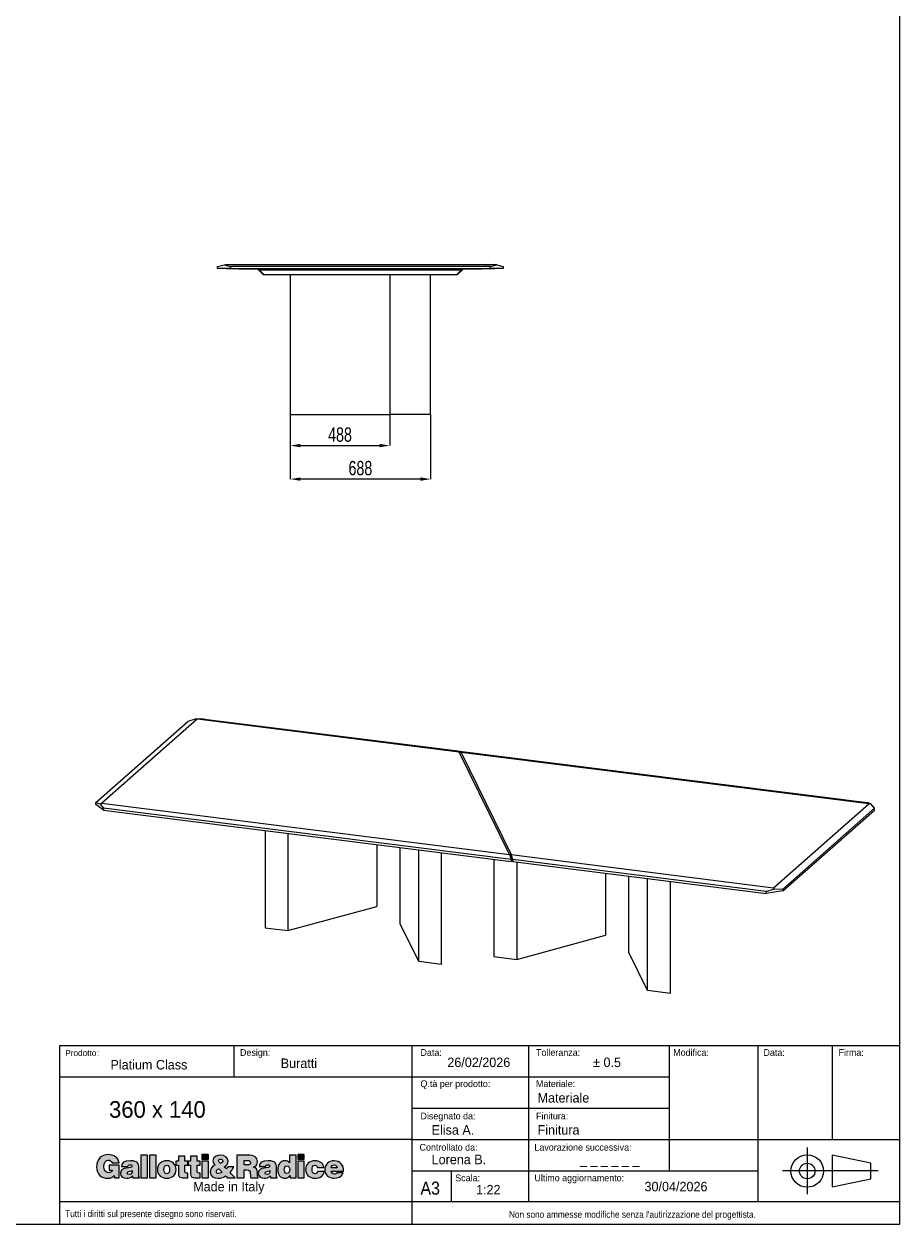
# Model space of a CAD drawing. Header units: millimetres. Extents: x 100 to 18140, y -17694 to 5840.
# Tile 8 of 19: x 13845 to 18140, y -17694 to -11810. Entities that reach past the tile are written whole.
import ezdxf

# ---------------------------------------------------------------- set-up
doc = ezdxf.new("R2010")
doc.units = ezdxf.units.MM
doc.header["$LTSCALE"] = 20
doc.header["$PDSIZE"] = -1
doc.linetypes.add('PHANTOM', pattern=[12.7, 6.35, -1.27, 1.27, -1.27, 1.27, -1.27])
doc.layers.add('ANNOTAZIONI', color=8, linetype='Continuous')
doc.styles.add('SLDTEXTSTYLE1', font='GOTHIC.TTF', dxfattribs={"width": 0.913})
doc.styles.add('SLDTEXTSTYLE2', font='arial.ttf', dxfattribs={"width": 0.948})
doc.styles.add('SLDTEXTSTYLE3', font='arial.ttf', dxfattribs={"width": 0.948})
doc.styles.add('SLDTEXTSTYLE4', font='ARIALN.TTF', dxfattribs={"width": 0.87})
doc.dimstyles.new('SLDDIMSTYLE0', dxfattribs={"dimtxt": 70, "dimasz": 50, "dimexe": 0, "dimexo": 0.0625, "dimgap": 17.5, "dimtad": 1, "dimdec": 1, "dimrnd": 1e-09, "dimzin": 12, "dimdsep": 46, "dimtxsty": 'SLDTEXTSTYLE4', "dimsah": 1, "dimcen": 0.09, "dimadec": 0, "dimazin": 3, "dimtfac": 1, "dimtdec": 1, "dimtofl": 0, "dimtmove": 0, "dimatfit": 3, "dimfxl": 1, "dimfrac": 2, "dimtolj": 1, "dimtzin": 12, "dimarcsym": 0})

# ---------------------------------------------------------------- blocks, each defined once
blk = doc.blocks.new('logo_punti di controllo')
at = {"layer": 'ANNOTAZIONI'}
h = blk.add_hatch(color=256, dxfattribs=at)
edge = h.paths.add_edge_path(flags=0)
edge.add_line((564, 61), (564, 214))
edge.add_line((564, 214), (440, 214))
edge.add_line((440, 214), (440, 154))
edge.add_line((440, 154), (480, 154))
edge.add_spline(control_points=[(480, 154), (476, 135), (452, 122), (434, 122), (388, 122), (376, 158), (376, 197), (376, 246), (393, 278), (429, 278), (452, 278), (468, 266), (475, 243)], knot_values=[31.661, 31.661, 31.661, 31.661, 32.661, 32.661, 32.661, 33.661, 33.661, 33.661, 34.661, 34.661, 34.661, 35.661, 35.661, 35.661, 35.661], weights=[1, 1, 1, 1, 1, 1, 1, 1, 1, 1, 1, 1, 1], degree=3, periodic=0)
edge.add_line((475, 243), (561, 243))
edge.add_spline(control_points=[(561, 243), (550, 311), (496, 345), (430, 345), (341, 345), (286, 285), (286, 197), (286, 100), (349, 55), (419, 55), (463, 55), (488, 71), (502, 88)], knot_values=[47.825, 47.825, 47.825, 47.825, 48.825, 48.825, 48.825, 49.825, 49.825, 49.825, 50.825, 50.825, 50.825, 51.825, 51.825, 51.825, 51.825], weights=[1, 1, 1, 1, 1, 1, 1, 1, 1, 1, 1, 1, 1], degree=3, periodic=0)
edge.add_line((502, 88), (506, 61))
edge.add_line((506, 61), (564, 61))
for points in [[(908, 62), (908, 338), (828, 338), (828, 62)], [(1015, 62), (1015, 338), (935, 338), (935, 62)], [(1577, 345), (1577, 289), (1657, 289), (1657, 345)], [(2752, 345), (2752, 289), (2832, 289), (2832, 345)], [(1657, 62), (1657, 263), (1577, 263), (1577, 62)], [(2832, 62), (2832, 263), (2752, 263), (2752, 62)]]:
    blk.add_hatch(color=256, dxfattribs=at).paths.add_polyline_path(points, flags=0)
h = blk.add_hatch(color=256, dxfattribs=at)
edge = h.paths.add_edge_path(flags=0)
edge.add_line((1405, 62), (1405, 119))
edge.add_spline(control_points=[(1405, 119), (1401, 119), (1396, 119), (1392, 119), (1370, 119), (1367, 126), (1367, 144), (1367, 168), (1367, 193), (1367, 217)], knot_values=[0, 0, 0, 0, 1.792, 1.792, 1.792, 2.792, 2.792, 2.792, 13.111, 13.111, 13.111, 13.111], weights=[1, 1, 1, 1, 1, 1, 1, 1, 1, 1], degree=3, periodic=0)
edge.add_line((1367, 217), (1406, 217))
edge.add_line((1406, 217), (1406, 263))
edge.add_line((1406, 263), (1367, 263))
edge.add_line((1367, 263), (1367, 325))
edge.add_line((1367, 325), (1289, 325))
edge.add_line((1289, 325), (1289, 263))
edge.add_line((1289, 263), (1259, 263))
edge.add_line((1259, 263), (1259, 217))
edge.add_line((1259, 217), (1288, 217))
edge.add_spline(control_points=[(1288, 217), (1288, 189), (1288, 161), (1288, 133), (1288, 64), (1300, 56), (1405, 62)], knot_values=[74.044, 74.044, 74.044, 74.044, 85.937, 85.937, 85.937, 86.937, 86.937, 86.937, 86.937], weights=[1, 1, 1, 1, 1, 1, 1], degree=3, periodic=0)
h = blk.add_hatch(color=256, dxfattribs=at)
edge = h.paths.add_edge_path(flags=0)
edge.add_line((1554, 62), (1554, 119))
edge.add_spline(control_points=[(1554, 119), (1550, 119), (1546, 119), (1542, 119), (1520, 119), (1517, 126), (1517, 144), (1517, 168), (1517, 193), (1517, 217)], knot_values=[0, 0, 0, 0, 1.792, 1.792, 1.792, 2.792, 2.792, 2.792, 13.111, 13.111, 13.111, 13.111], weights=[1, 1, 1, 1, 1, 1, 1, 1, 1, 1], degree=3, periodic=0)
edge.add_line((1517, 217), (1555, 217))
edge.add_line((1555, 217), (1555, 263))
edge.add_line((1555, 263), (1517, 263))
edge.add_line((1517, 263), (1517, 325))
edge.add_line((1517, 325), (1438, 325))
edge.add_line((1438, 325), (1438, 263))
edge.add_line((1438, 263), (1409, 263))
edge.add_line((1409, 263), (1409, 217))
edge.add_line((1409, 217), (1437, 217))
edge.add_spline(control_points=[(1437, 217), (1437, 189), (1437, 161), (1437, 133), (1437, 64), (1450, 56), (1554, 62)], knot_values=[74.041, 74.041, 74.041, 74.041, 85.934, 85.934, 85.934, 86.934, 86.934, 86.934, 86.934], weights=[1, 1, 1, 1, 1, 1, 1], degree=3, periodic=0)
h = blk.add_hatch(color=256, dxfattribs=at)
edge = h.paths.add_edge_path(flags=0)
edge.add_line((1866, 85), (1888, 62))
edge.add_line((1888, 62), (1984, 62))
edge.add_line((1984, 62), (1921, 127))
edge.add_spline(control_points=[(1921, 127), (1940, 147), (1954, 170), (1967, 194)], knot_values=[26.367462, 26.367462, 26.367462, 26.367462, 27.367462, 27.367462, 27.367462, 27.367462], weights=[1, 1, 1, 1], degree=3, periodic=0)
edge.add_line((1967, 194), (1894, 194))
edge.add_spline(control_points=[(1894, 194), (1890, 185), (1884, 177), (1876, 171)], knot_values=[37.686462, 37.686462, 37.686462, 37.686462, 38.686462, 38.686462, 38.686462, 38.686462], weights=[1, 1, 1, 1], degree=3, periodic=0)
edge.add_line((1876, 171), (1853, 195))
edge.add_spline(control_points=[(1853, 195), (1881, 211), (1897, 232), (1897, 265), (1897, 310), (1856, 338), (1805, 338), (1762, 338), (1712, 321), (1712, 269), (1712, 248), (1721, 232), (1735, 217)], knot_values=[43.525807, 43.525807, 43.525807, 43.525807, 44.525807, 44.525807, 44.525807, 45.525807, 45.525807, 45.525807, 46.525807, 46.525807, 46.525807, 47.525807, 47.525807, 47.525807, 47.525807], weights=[1, 1, 1, 1, 1, 1, 1, 1, 1, 1, 1, 1, 1], degree=3, periodic=0)
edge.add_spline(control_points=[(1735, 217), (1700, 200), (1677, 172), (1677, 131), (1677, 78), (1724, 55), (1775, 55), (1811, 55), (1848, 70), (1866, 85)], knot_values=[47.525807, 47.525807, 47.525807, 47.525807, 48.525807, 48.525807, 48.525807, 49.525807, 49.525807, 49.525807, 50.525807, 50.525807, 50.525807, 50.525807], weights=[1, 1, 1, 1, 1, 1, 1, 1, 1, 1], degree=3, periodic=0)
edge = h.paths.add_edge_path(flags=0)
edge.add_line((1784, 172), (1820, 134))
edge.add_spline(control_points=[(1820, 134), (1825, 129), (1823, 130), (1812, 123)], knot_values=[0, 0, 0, 0, 1, 1, 1, 1], weights=[1, 1, 1, 1], degree=3, periodic=0)
edge.add_spline(control_points=[(1812, 123), (1804, 119), (1790, 113), (1781, 113), (1765, 113), (1754, 122), (1754, 139), (1754, 154), (1769, 164), (1784, 172)], knot_values=[1, 1, 1, 1, 2, 2, 2, 3, 3, 3, 4, 4, 4, 4], weights=[1, 1, 1, 1, 1, 1, 1, 1, 1, 1], degree=3, periodic=0)
edge = h.paths.add_edge_path(flags=0)
edge.add_spline(control_points=[(1804, 237), (1791, 246), (1781, 256), (1781, 269), (1781, 285), (1794, 290), (1807, 290)], knot_values=[2, 2, 2, 2, 3, 3, 3, 4, 4, 4, 4], weights=[1, 1, 1, 1, 1, 1, 1], degree=3, periodic=0)
edge.add_spline(control_points=[(1807, 290), (1816, 290), (1827, 286), (1831, 278)], knot_values=[0, 0, 0, 0, 1, 1, 1, 1], weights=[1, 1, 1, 1], degree=3, periodic=0)
edge.add_spline(control_points=[(1831, 278), (1838, 255), (1822, 246), (1804, 237)], knot_values=[1, 1, 1, 1, 2, 2, 2, 2], weights=[1, 1, 1, 1], degree=3, periodic=0)
h = blk.add_hatch(color=256, dxfattribs=at)
edge = h.paths.add_edge_path(flags=0)
edge.add_line((2094, 158), (2122, 158))
edge.add_spline(control_points=[(2122, 158), (2164, 158), (2170, 146), (2170, 110), (2170, 86), (2172, 68), (2175, 62)], knot_values=[0, 0, 0, 0, 1, 1, 1, 2, 2, 2, 2], weights=[1, 1, 1, 1, 1, 1, 1], degree=3, periodic=0)
edge.add_line((2175, 62), (2266, 62))
edge.add_line((2266, 62), (2266, 70))
edge.add_spline(control_points=[(2266, 70), (2256, 70), (2257, 83), (2257, 119), (2257, 174), (2239, 181), (2210, 192)], knot_values=[16.174, 16.174, 16.174, 16.174, 17.174, 17.174, 17.174, 18.174, 18.174, 18.174, 18.174], weights=[1, 1, 1, 1, 1, 1, 1], degree=3, periodic=0)
edge.add_spline(control_points=[(2210, 192), (2242, 201), (2256, 228), (2256, 259), (2256, 313), (2226, 338), (2134, 338), (2091, 338), (2047, 338), (2004, 338)], knot_values=[18.174, 18.174, 18.174, 18.174, 19.174, 19.174, 19.174, 20.174, 20.174, 20.174, 38.639, 38.639, 38.639, 38.639], weights=[1, 1, 1, 1, 1, 1, 1, 1, 1, 1], degree=3, periodic=0)
edge.add_line((2004, 338), (2004, 62))
edge.add_line((2004, 62), (2094, 62))
edge.add_line((2094, 62), (2094, 158))
edge = h.paths.add_edge_path(flags=0)
edge.add_line((2094, 219), (2094, 274))
edge.add_spline(control_points=[(2094, 274), (2108, 274), (2122, 274), (2136, 274), (2157, 274), (2173, 264), (2173, 245), (2173, 226), (2158, 219), (2130, 219), (2118, 219), (2106, 219), (2094, 219)], knot_values=[0, 0, 0, 0, 5.974, 5.974, 5.974, 6.974, 6.974, 6.974, 7.974, 7.974, 7.974, 13.024, 13.024, 13.024, 13.024], weights=[1, 1, 1, 1, 1, 1, 1, 1, 1, 1, 1, 1, 1], degree=3, periodic=0)
h = blk.add_hatch(color=256, dxfattribs=at)
edge = h.paths.add_edge_path(flags=0)
edge.add_line((2659, 62), (2730, 62))
edge.add_line((2730, 62), (2730, 338))
edge.add_line((2730, 338), (2651, 338))
edge.add_line((2651, 338), (2651, 243))
edge.add_spline(control_points=[(2651, 243), (2634, 262), (2616, 269), (2591, 269), (2543, 269), (2506, 225), (2506, 159), (2506, 102), (2537, 56), (2597, 56), (2623, 56), (2640, 64), (2659, 89)], knot_values=[63.921, 63.921, 63.921, 63.921, 64.921, 64.921, 64.921, 65.921, 65.921, 65.921, 66.921, 66.921, 66.921, 67.921, 67.921, 67.921, 67.921], weights=[1, 1, 1, 1, 1, 1, 1, 1, 1, 1, 1, 1, 1], degree=3, periodic=0)
edge.add_line((2659, 89), (2659, 62))
edge = h.paths.add_edge_path(flags=0)
edge.add_spline(control_points=[(2619, 207), (2646, 207), (2653, 183), (2653, 161), (2653, 137), (2645, 114), (2617, 114)], knot_values=[2, 2, 2, 2, 3, 3, 3, 4, 4, 4, 4], weights=[1, 1, 1, 1, 1, 1, 1], degree=3, periodic=0)
edge.add_spline(control_points=[(2617, 114), (2591, 114), (2586, 138), (2586, 159), (2586, 182), (2593, 207), (2619, 207)], knot_values=[0, 0, 0, 0, 1, 1, 1, 2, 2, 2, 2], weights=[1, 1, 1, 1, 1, 1, 1], degree=3, periodic=0)
h = blk.add_hatch(color=256, dxfattribs=at)
edge = h.paths.add_edge_path(flags=0)
edge.add_line((730, 62), (812, 62))
edge.add_line((812, 62), (812, 66))
edge.add_spline(control_points=[(812, 66), (802, 74), (802, 80), (802, 92), (802, 123), (802, 154), (802, 185), (802, 233), (796, 269), (701, 269), (621, 269), (591, 244), (591, 201)], knot_values=[0.543, 0.543, 0.543, 0.543, 1.543, 1.543, 1.543, 14.848, 14.848, 14.848, 15.848, 15.848, 15.848, 16.848, 16.848, 16.848, 16.848], weights=[1, 1, 1, 1, 1, 1, 1, 1, 1, 1, 1, 1, 1], degree=3, periodic=0)
edge.add_line((591, 201), (668, 201))
edge.add_spline(control_points=[(668, 201), (670, 218), (685, 221), (696, 221), (704, 221), (722, 219), (722, 204), (722, 167), (579, 208), (579, 117), (579, 75), (613, 56), (651, 56), (680, 56), (703, 62), (726, 84)], knot_values=[27.71, 27.71, 27.71, 27.71, 28.71, 28.71, 28.71, 29.71, 29.71, 29.71, 30.71, 30.71, 30.71, 31.71, 31.71, 31.71, 32.71, 32.71, 32.71, 32.71], weights=[1, 1, 1, 1, 1, 1, 1, 1, 1, 1, 1, 1, 1, 1, 1, 1], degree=3, periodic=0)
edge.add_line((726, 84), (730, 62))
edge = h.paths.add_edge_path(flags=0)
edge.add_spline(control_points=[(722, 151), (724, 123), (715, 102), (687, 102)], knot_values=[2, 2, 2, 2, 3, 3, 3, 3], weights=[1, 1, 1, 1], degree=3, periodic=0)
edge.add_spline(control_points=[(687, 102), (671, 102), (661, 108), (661, 118), (661, 144), (696, 138), (722, 151)], knot_values=[0, 0, 0, 0, 1, 1, 1, 2, 2, 2, 2], weights=[1, 1, 1, 1, 1, 1, 1], degree=3, periodic=0)
h = blk.add_hatch(color=256, dxfattribs=at)
edge = h.paths.add_edge_path(flags=0)
edge.add_spline(control_points=[(1260, 164), (1260, 227), (1217, 269), (1146, 269), (1078, 269), (1032, 230), (1032, 160)], knot_values=[2, 2, 2, 2, 3, 3, 3, 4, 4, 4, 4], weights=[1, 1, 1, 1, 1, 1, 1], degree=3, periodic=0)
edge.add_spline(control_points=[(1032, 160), (1032, 92), (1082, 56), (1146, 56), (1211, 56), (1260, 91), (1260, 164)], knot_values=[0, 0, 0, 0, 1, 1, 1, 2, 2, 2, 2], weights=[1, 1, 1, 1, 1, 1, 1], degree=3, periodic=0)
edge = h.paths.add_edge_path(flags=0)
edge.add_spline(control_points=[(1146, 110), (1126, 110), (1112, 126), (1112, 164), (1112, 187), (1120, 215), (1147, 215)], knot_values=[2, 2, 2, 2, 3, 3, 3, 4, 4, 4, 4], weights=[1, 1, 1, 1, 1, 1, 1], degree=3, periodic=0)
edge.add_spline(control_points=[(1147, 215), (1168, 216), (1181, 194), (1181, 164), (1181, 126), (1168, 110), (1146, 110)], knot_values=[0, 0, 0, 0, 1, 1, 1, 2, 2, 2, 2], weights=[1, 1, 1, 1, 1, 1, 1], degree=3, periodic=0)
h = blk.add_hatch(color=256, dxfattribs=at)
edge = h.paths.add_edge_path(flags=0)
edge.add_line((2419, 62), (2501, 62))
edge.add_line((2501, 62), (2501, 66))
edge.add_spline(control_points=[(2501, 66), (2491, 74), (2490, 80), (2490, 92), (2490, 123), (2490, 154), (2490, 185), (2490, 233), (2485, 269), (2390, 269), (2310, 269), (2280, 244), (2280, 201)], knot_values=[0.543, 0.543, 0.543, 0.543, 1.543, 1.543, 1.543, 14.848, 14.848, 14.848, 15.848, 15.848, 15.848, 16.848, 16.848, 16.848, 16.848], weights=[1, 1, 1, 1, 1, 1, 1, 1, 1, 1, 1, 1, 1], degree=3, periodic=0)
edge.add_line((2280, 201), (2357, 201))
edge.add_spline(control_points=[(2357, 201), (2358, 218), (2373, 221), (2385, 221), (2393, 221), (2411, 219), (2411, 204), (2411, 167), (2268, 208), (2268, 117), (2268, 75), (2301, 56), (2339, 56), (2369, 56), (2392, 62), (2415, 84)], knot_values=[27.709, 27.709, 27.709, 27.709, 28.709, 28.709, 28.709, 29.709, 29.709, 29.709, 30.709, 30.709, 30.709, 31.709, 31.709, 31.709, 32.709, 32.709, 32.709, 32.709], weights=[1, 1, 1, 1, 1, 1, 1, 1, 1, 1, 1, 1, 1, 1, 1, 1], degree=3, periodic=0)
edge.add_line((2415, 84), (2419, 62))
edge = h.paths.add_edge_path(flags=0)
edge.add_spline(control_points=[(2411, 151), (2412, 123), (2403, 102), (2375, 102)], knot_values=[2, 2, 2, 2, 3, 3, 3, 3], weights=[1, 1, 1, 1], degree=3, periodic=0)
edge.add_spline(control_points=[(2375, 102), (2360, 102), (2350, 108), (2350, 118), (2350, 144), (2385, 138), (2411, 151)], knot_values=[0, 0, 0, 0, 1, 1, 1, 2, 2, 2, 2], weights=[1, 1, 1, 1, 1, 1, 1], degree=3, periodic=0)
h = blk.add_hatch(color=256, dxfattribs=at)
edge = h.paths.add_edge_path(flags=0)
edge.add_line((2991, 186), (3072, 186))
edge.add_spline(control_points=[(3072, 186), (3067, 246), (3016, 269), (2962, 269), (2896, 269), (2848, 229), (2848, 161), (2848, 93), (2898, 56), (2962, 56), (3018, 56), (3067, 79), (3074, 140)], knot_values=[0, 0, 0, 0, 1, 1, 1, 2, 2, 2, 3, 3, 3, 4, 4, 4, 4], weights=[1, 1, 1, 1, 1, 1, 1, 1, 1, 1, 1, 1, 1], degree=3, periodic=0)
edge.add_line((3074, 140), (2993, 140))
edge.add_spline(control_points=[(2993, 140), (2991, 124), (2983, 110), (2962, 110), (2939, 110), (2927, 130), (2927, 160), (2927, 184), (2932, 215), (2962, 215), (2971, 215), (2978, 212), (2983, 207)], knot_values=[15.404, 15.404, 15.404, 15.404, 16.404, 16.404, 16.404, 17.404, 17.404, 17.404, 18.404, 18.404, 18.404, 19.404, 19.404, 19.404, 19.404], weights=[1, 1, 1, 1, 1, 1, 1, 1, 1, 1, 1, 1, 1], degree=3, periodic=0)
edge.add_spline(control_points=[(2983, 207), (2988, 202), (2991, 195), (2991, 186)], knot_values=[19.404, 19.404, 19.404, 19.404, 20.404, 20.404, 20.404, 20.404], weights=[1, 1, 1, 1], degree=3, periodic=0)
h = blk.add_hatch(color=256, dxfattribs=at)
edge = h.paths.add_edge_path(flags=0)
edge.add_line((3162, 144), (3314, 144))
edge.add_spline(control_points=[(3314, 144), (3316, 217), (3271, 269), (3196, 269), (3132, 269), (3083, 226), (3083, 161), (3083, 93), (3132, 56), (3197, 56), (3244, 56), (3294, 73), (3308, 123)], knot_values=[0, 0, 0, 0, 1, 1, 1, 2, 2, 2, 3, 3, 3, 4, 4, 4, 4], weights=[1, 1, 1, 1, 1, 1, 1, 1, 1, 1, 1, 1, 1], degree=3, periodic=0)
edge.add_line((3308, 123), (3232, 123))
edge.add_spline(control_points=[(3232, 123), (3226, 111), (3214, 105), (3202, 105), (3181, 105), (3162, 121), (3162, 144)], knot_values=[14.806, 14.806, 14.806, 14.806, 15.806, 15.806, 15.806, 16.806, 16.806, 16.806, 16.806], weights=[1, 1, 1, 1, 1, 1, 1], degree=3, periodic=0)
edge = h.paths.add_edge_path(flags=0)
edge.add_line((3235, 185), (3162, 185))
edge.add_spline(control_points=[(3162, 185), (3162, 207), (3176, 220), (3199, 220), (3218, 220), (3235, 203), (3235, 185)], knot_values=[0, 0, 0, 0, 1, 1, 1, 2, 2, 2, 2], weights=[1, 1, 1, 1, 1, 1, 1], degree=3, periodic=0)
at = {"color": 7, "linetype": 'Continuous', "lineweight": 18}
for points, knots in [([(561, 243), (550, 311), (496, 345), (430, 345), (341, 345), (286, 285), (286, 197), (286, 100), (349, 55), (419, 55), (463, 55), (488, 71), (502, 88)], [47.825, 47.825, 47.825, 47.825, 48.825, 48.825, 48.825, 49.825, 49.825, 49.825, 50.825, 50.825, 50.825, 51.825, 51.825, 51.825, 51.825]), ([(1853, 195), (1881, 211), (1897, 232), (1897, 265), (1897, 310), (1856, 338), (1805, 338), (1762, 338), (1712, 321), (1712, 269), (1712, 248), (1721, 232), (1735, 217)], [43.525807, 43.525807, 43.525807, 43.525807, 44.525807, 44.525807, 44.525807, 45.525807, 45.525807, 45.525807, 46.525807, 46.525807, 46.525807, 47.525807, 47.525807, 47.525807, 47.525807]), ([(2210, 192), (2242, 201), (2256, 228), (2256, 259), (2256, 313), (2226, 338), (2134, 338), (2091, 338), (2047, 338), (2004, 338)], [18.174, 18.174, 18.174, 18.174, 19.174, 19.174, 19.174, 20.174, 20.174, 20.174, 38.639, 38.639, 38.639, 38.639]), ([(480, 154), (476, 135), (452, 122), (434, 122), (388, 122), (376, 158), (376, 197), (376, 246), (393, 278), (429, 278), (452, 278), (468, 266), (475, 243)], [31.661, 31.661, 31.661, 31.661, 32.661, 32.661, 32.661, 33.661, 33.661, 33.661, 34.661, 34.661, 34.661, 35.661, 35.661, 35.661, 35.661]), ([(668, 201), (670, 218), (685, 221), (696, 221), (704, 221), (722, 219), (722, 204), (722, 167), (579, 208), (579, 117), (579, 75), (613, 56), (651, 56), (680, 56), (703, 62), (726, 84)], [27.71, 27.71, 27.71, 27.71, 28.71, 28.71, 28.71, 29.71, 29.71, 29.71, 30.71, 30.71, 30.71, 31.71, 31.71, 31.71, 32.71, 32.71, 32.71, 32.71]), ([(812, 66), (802, 74), (802, 80), (802, 92), (802, 123), (802, 154), (802, 185), (802, 233), (796, 269), (701, 269), (621, 269), (591, 244), (591, 201)], [0.543, 0.543, 0.543, 0.543, 1.543, 1.543, 1.543, 14.848, 14.848, 14.848, 15.848, 15.848, 15.848, 16.848, 16.848, 16.848, 16.848]), ([(687, 102), (671, 102), (661, 108), (661, 118), (661, 144), (696, 138), (722, 151)], [0, 0, 0, 0, 1, 1, 1, 2, 2, 2, 2]), ([(1260, 164), (1260, 227), (1217, 269), (1146, 269), (1078, 269), (1032, 230), (1032, 160)], [2, 2, 2, 2, 3, 3, 3, 4, 4, 4, 4]), ([(1032, 160), (1032, 92), (1082, 56), (1146, 56), (1211, 56), (1260, 91), (1260, 164)], [0, 0, 0, 0, 1, 1, 1, 2, 2, 2, 2]), ([(1146, 110), (1126, 110), (1112, 126), (1112, 164), (1112, 187), (1120, 215), (1147, 215)], [2, 2, 2, 2, 3, 3, 3, 4, 4, 4, 4]), ([(1147, 215), (1168, 216), (1181, 194), (1181, 164), (1181, 126), (1168, 110), (1146, 110)], [0, 0, 0, 0, 1, 1, 1, 2, 2, 2, 2]), ([(1288, 217), (1288, 189), (1288, 161), (1288, 133), (1288, 64), (1300, 56), (1405, 62)], [74.044, 74.044, 74.044, 74.044, 85.937, 85.937, 85.937, 86.937, 86.937, 86.937, 86.937]), ([(1405, 119), (1401, 119), (1396, 119), (1392, 119), (1370, 119), (1367, 126), (1367, 144), (1367, 168), (1367, 193), (1367, 217)], [0, 0, 0, 0, 1.792, 1.792, 1.792, 2.792, 2.792, 2.792, 13.111, 13.111, 13.111, 13.111]), ([(1437, 217), (1437, 189), (1437, 161), (1437, 133), (1437, 64), (1450, 56), (1554, 62)], [74.041, 74.041, 74.041, 74.041, 85.934, 85.934, 85.934, 86.934, 86.934, 86.934, 86.934]), ([(1554, 119), (1550, 119), (1546, 119), (1542, 119), (1520, 119), (1517, 126), (1517, 144), (1517, 168), (1517, 193), (1517, 217)], [0, 0, 0, 0, 1.792, 1.792, 1.792, 2.792, 2.792, 2.792, 13.111, 13.111, 13.111, 13.111]), ([(1735, 217), (1700, 200), (1677, 172), (1677, 131), (1677, 78), (1724, 55), (1775, 55), (1811, 55), (1848, 70), (1866, 85)], [47.525807, 47.525807, 47.525807, 47.525807, 48.525807, 48.525807, 48.525807, 49.525807, 49.525807, 49.525807, 50.525807, 50.525807, 50.525807, 50.525807]), ([(1812, 123), (1804, 119), (1790, 113), (1781, 113), (1765, 113), (1754, 122), (1754, 139), (1754, 154), (1769, 164), (1784, 172)], [1, 1, 1, 1, 2, 2, 2, 3, 3, 3, 4, 4, 4, 4]), ([(1804, 237), (1791, 246), (1781, 256), (1781, 269), (1781, 285), (1794, 290), (1807, 290)], [2, 2, 2, 2, 3, 3, 3, 4, 4, 4, 4]), ([(2094, 274), (2108, 274), (2122, 274), (2136, 274), (2157, 274), (2173, 264), (2173, 245), (2173, 226), (2158, 219), (2130, 219), (2118, 219), (2106, 219), (2094, 219)], [0, 0, 0, 0, 5.974, 5.974, 5.974, 6.974, 6.974, 6.974, 7.974, 7.974, 7.974, 13.024, 13.024, 13.024, 13.024]), ([(2122, 158), (2164, 158), (2170, 146), (2170, 110), (2170, 86), (2172, 68), (2175, 62)], [0, 0, 0, 0, 1, 1, 1, 2, 2, 2, 2]), ([(2266, 70), (2256, 70), (2257, 83), (2257, 119), (2257, 174), (2239, 181), (2210, 192)], [16.174, 16.174, 16.174, 16.174, 17.174, 17.174, 17.174, 18.174, 18.174, 18.174, 18.174]), ([(2357, 201), (2358, 218), (2373, 221), (2385, 221), (2393, 221), (2411, 219), (2411, 204), (2411, 167), (2268, 208), (2268, 117), (2268, 75), (2301, 56), (2339, 56), (2369, 56), (2392, 62), (2415, 84)], [27.709, 27.709, 27.709, 27.709, 28.709, 28.709, 28.709, 29.709, 29.709, 29.709, 30.709, 30.709, 30.709, 31.709, 31.709, 31.709, 32.709, 32.709, 32.709, 32.709]), ([(2501, 66), (2491, 74), (2490, 80), (2490, 92), (2490, 123), (2490, 154), (2490, 185), (2490, 233), (2485, 269), (2390, 269), (2310, 269), (2280, 244), (2280, 201)], [0.543, 0.543, 0.543, 0.543, 1.543, 1.543, 1.543, 14.848, 14.848, 14.848, 15.848, 15.848, 15.848, 16.848, 16.848, 16.848, 16.848]), ([(2375, 102), (2360, 102), (2350, 108), (2350, 118), (2350, 144), (2385, 138), (2411, 151)], [0, 0, 0, 0, 1, 1, 1, 2, 2, 2, 2]), ([(2651, 243), (2634, 262), (2616, 269), (2591, 269), (2543, 269), (2506, 225), (2506, 159), (2506, 102), (2537, 56), (2597, 56), (2623, 56), (2640, 64), (2659, 89)], [63.921, 63.921, 63.921, 63.921, 64.921, 64.921, 64.921, 65.921, 65.921, 65.921, 66.921, 66.921, 66.921, 67.921, 67.921, 67.921, 67.921]), ([(2617, 114), (2591, 114), (2586, 138), (2586, 159), (2586, 182), (2593, 207), (2619, 207)], [0, 0, 0, 0, 1, 1, 1, 2, 2, 2, 2]), ([(2619, 207), (2646, 207), (2653, 183), (2653, 161), (2653, 137), (2645, 114), (2617, 114)], [2, 2, 2, 2, 3, 3, 3, 4, 4, 4, 4]), ([(3072, 186), (3067, 246), (3016, 269), (2962, 269), (2896, 269), (2848, 229), (2848, 161), (2848, 93), (2898, 56), (2962, 56), (3018, 56), (3067, 79), (3074, 140)], [0, 0, 0, 0, 1, 1, 1, 2, 2, 2, 3, 3, 3, 4, 4, 4, 4]), ([(2993, 140), (2991, 124), (2983, 110), (2962, 110), (2939, 110), (2927, 130), (2927, 160), (2927, 184), (2932, 215), (2962, 215), (2971, 215), (2978, 212), (2983, 207)], [15.404, 15.404, 15.404, 15.404, 16.404, 16.404, 16.404, 17.404, 17.404, 17.404, 18.404, 18.404, 18.404, 19.404, 19.404, 19.404, 19.404]), ([(3314, 144), (3316, 217), (3271, 269), (3196, 269), (3132, 269), (3083, 226), (3083, 161), (3083, 93), (3132, 56), (3197, 56), (3244, 56), (3294, 73), (3308, 123)], [0, 0, 0, 0, 1, 1, 1, 2, 2, 2, 3, 3, 3, 4, 4, 4, 4]), ([(3162, 185), (3162, 207), (3176, 220), (3199, 220), (3218, 220), (3235, 203), (3235, 185)], [0, 0, 0, 0, 1, 1, 1, 2, 2, 2, 2]), ([(3232, 123), (3226, 111), (3214, 105), (3202, 105), (3181, 105), (3162, 121), (3162, 144)], [14.806, 14.806, 14.806, 14.806, 15.806, 15.806, 15.806, 16.806, 16.806, 16.806, 16.806])]:
    blk.add_open_spline(points, degree=3, knots=knots, dxfattribs=at)
for points, degree in [([(828, 338), (828, 200), (828, 62)], 2), ([(908, 338), (868, 338), (828, 338)], 2), ([(908, 62), (908, 200), (908, 338)], 2), ([(935, 338), (935, 200), (935, 62)], 2), ([(1015, 338), (975, 338), (935, 338)], 2), ([(1015, 62), (1015, 200), (1015, 338)], 2), ([(1289, 325), (1289, 304), (1289, 284), (1289, 263)], 3), ([(1367, 325), (1341, 325), (1315, 325), (1289, 325)], 3), ([(1367, 263), (1367, 284), (1367, 304), (1367, 325)], 3), ([(1438, 325), (1438, 304), (1438, 284), (1438, 263)], 3), ([(1517, 325), (1491, 325), (1465, 325), (1438, 325)], 3), ([(1517, 263), (1517, 284), (1517, 304), (1517, 325)], 3), ([(1577, 345), (1577, 317), (1577, 289)], 2), ([(1657, 345), (1617, 345), (1577, 345)], 2), ([(1657, 289), (1657, 317), (1657, 345)], 2), ([(2004, 338), (2004, 246), (2004, 154), (2004, 62)], 3), ([(2651, 338), (2651, 306), (2651, 274), (2651, 243)], 3), ([(2730, 338), (2704, 338), (2677, 338), (2651, 338)], 3), ([(2730, 62), (2730, 154), (2730, 246), (2730, 338)], 3), ([(2752, 345), (2752, 317), (2752, 289)], 2), ([(2832, 345), (2792, 345), (2752, 345)], 2), ([(2832, 289), (2832, 317), (2832, 345)], 2), ([(440, 214), (440, 194), (440, 174), (440, 154)], 3), ([(564, 214), (523, 214), (482, 214), (440, 214)], 3), ([(440, 154), (454, 154), (467, 154), (480, 154)], 3), ([(475, 243), (503, 243), (532, 243), (561, 243)], 3), ([(564, 61), (564, 112), (564, 163), (564, 214)], 3), ([(591, 201), (617, 201), (642, 201), (668, 201)], 3), ([(722, 151), (724, 123), (715, 102), (687, 102)], 3), ([(1259, 263), (1259, 248), (1259, 232), (1259, 217)], 3), ([(1289, 263), (1279, 263), (1269, 263), (1259, 263)], 3), ([(1259, 217), (1269, 217), (1278, 217), (1288, 217)], 3), ([(1406, 263), (1393, 263), (1380, 263), (1367, 263)], 3), ([(1367, 217), (1380, 217), (1393, 217), (1406, 217)], 3), ([(1406, 217), (1406, 232), (1406, 248), (1406, 263)], 3), ([(1409, 263), (1409, 248), (1409, 232), (1409, 217)], 3), ([(1438, 263), (1429, 263), (1419, 263), (1409, 263)], 3), ([(1409, 217), (1418, 217), (1428, 217), (1437, 217)], 3), ([(1555, 263), (1542, 263), (1530, 263), (1517, 263)], 3), ([(1517, 217), (1530, 217), (1542, 217), (1555, 217)], 3), ([(1555, 217), (1555, 232), (1555, 248), (1555, 263)], 3), ([(1577, 289), (1617, 289), (1657, 289)], 2), ([(1577, 263), (1577, 162), (1577, 62)], 2), ([(1657, 263), (1617, 263), (1577, 263)], 2), ([(1657, 62), (1657, 162), (1657, 263)], 2), ([(1784, 172), (1796, 159), (1808, 147), (1820, 134)], 3), ([(1831, 278), (1838, 255), (1822, 246), (1804, 237)], 3), ([(1807, 290), (1816, 290), (1827, 286), (1831, 278)], 3), ([(1876, 171), (1868, 179), (1860, 187), (1853, 195)], 3), ([(1894, 194), (1890, 185), (1884, 177), (1876, 171)], 3), ([(1967, 194), (1943, 194), (1919, 194), (1894, 194)], 3), ([(1921, 127), (1940, 147), (1954, 170), (1967, 194)], 3), ([(2094, 219), (2094, 237), (2094, 255), (2094, 274)], 3), ([(2094, 158), (2103, 158), (2113, 158), (2122, 158)], 3), ([(2094, 62), (2094, 94), (2094, 126), (2094, 158)], 3), ([(2280, 201), (2305, 201), (2331, 201), (2357, 201)], 3), ([(2411, 151), (2412, 123), (2403, 102), (2375, 102)], 3), ([(2752, 289), (2792, 289), (2832, 289)], 2), ([(2752, 263), (2752, 162), (2752, 62)], 2), ([(2832, 263), (2792, 263), (2752, 263)], 2), ([(2832, 62), (2832, 162), (2832, 263)], 2), ([(2983, 207), (2988, 202), (2991, 195), (2991, 186)], 3), ([(2991, 186), (3018, 186), (3045, 186), (3072, 186)], 3), ([(3235, 185), (3211, 185), (3186, 185), (3162, 185)], 3), ([(502, 88), (504, 79), (505, 70), (506, 61)], 3), ([(506, 61), (525, 61), (545, 61), (564, 61)], 3), ([(726, 84), (727, 76), (729, 69), (730, 62)], 3), ([(730, 62), (757, 62), (785, 62), (812, 62)], 3), ([(812, 62), (812, 63), (812, 65), (812, 66)], 3), ([(828, 62), (868, 62), (908, 62)], 2), ([(935, 62), (975, 62), (1015, 62)], 2), ([(1405, 62), (1405, 81), (1405, 100), (1405, 119)], 3), ([(1554, 62), (1554, 81), (1554, 100), (1554, 119)], 3), ([(1577, 62), (1617, 62), (1657, 62)], 2), ([(1820, 134), (1825, 129), (1823, 130), (1812, 123)], 3), ([(1866, 85), (1873, 78), (1881, 70), (1888, 62)], 3), ([(1888, 62), (1920, 62), (1952, 62), (1984, 62)], 3), ([(1984, 62), (1963, 84), (1942, 105), (1921, 127)], 3), ([(2004, 62), (2034, 62), (2064, 62), (2094, 62)], 3), ([(2175, 62), (2205, 62), (2236, 62), (2266, 62)], 3), ([(2266, 62), (2266, 65), (2266, 68), (2266, 70)], 3), ([(2415, 84), (2416, 76), (2417, 69), (2419, 62)], 3), ([(2419, 62), (2446, 62), (2474, 62), (2501, 62)], 3), ([(2501, 62), (2501, 63), (2501, 65), (2501, 66)], 3), ([(2659, 89), (2659, 80), (2659, 71), (2659, 62)], 3), ([(2659, 62), (2683, 62), (2707, 62), (2730, 62)], 3), ([(2752, 62), (2792, 62), (2832, 62)], 2), ([(3074, 140), (3047, 140), (3020, 140), (2993, 140)], 3), ([(3162, 144), (3213, 144), (3264, 144), (3314, 144)], 3), ([(3308, 123), (3282, 123), (3257, 123), (3232, 123)], 3)]:
    blk.add_open_spline(points, degree=degree, dxfattribs=at)
blk = doc.blocks.new('SW_NOTE_0')
at = {"layer": 'ANNOTAZIONI', "color": 0, "attachment_point": 1}
for s, insert, char_height, style in [('Prodotto', (0, 39.3), 30.48, 'SLDTEXTSTYLE2'), (':', (155.5, 38.8), 30, 'SLDTEXTSTYLE1')]:
    blk.add_mtext(s, dxfattribs=dict(at, insert=insert, char_height=char_height, style=style))
blk = doc.blocks.new('*D48')
at = {"layer": 'ANNOTAZIONI', "color": 0, "lineweight": -2, "transparency": 16777216}
for p, q in [((15150.6, -13725.8), (15150.6, -13877.6)), ((15638.6, -13725.8), (15638.6, -13877.6)), ((15200.6, -13877.6), (15588.6, -13877.6))]:
    blk.add_line(p, q, dxfattribs=at)
at = {"layer": 'ANNOTAZIONI', "color": 0, "transparency": 16777216}
for points in [[(15200.6, -13869.2), (15200.6, -13885.9), (15150.6, -13877.6)], [(15588.6, -13869.2), (15588.6, -13885.9), (15638.6, -13877.6)]]:
    blk.add_solid(points, dxfattribs=at)
at = {"layer": 'Defpoints', "color": 0, "transparency": 16777216}
for p in [(15150.6, -13725.7), (15638.6, -13725.7), (15638.6, -13877.6)]:
    blk.add_point(p, dxfattribs=at)
at = {"layer": 'ANNOTAZIONI', "color": 0, "transparency": 16777216, "insert": (15394.6, -13788.6), "char_height": 70, "attachment_point": 2, "style": 'SLDTEXTSTYLE4'}
blk.add_mtext('\\A1;488', dxfattribs=at)
blk = doc.blocks.new('*D49')
at = {"layer": 'ANNOTAZIONI', "color": 0, "lineweight": -2, "transparency": 16777216}
for p, q in [((15150.6, -13725.8), (15150.6, -14041.9)), ((15838.6, -13725.8), (15838.6, -14041.9)), ((15788.6, -14041.9), (15200.6, -14041.9))]:
    blk.add_line(p, q, dxfattribs=at)
at = {"layer": 'ANNOTAZIONI', "color": 0, "transparency": 16777216}
for points in [[(15200.6, -14033.5), (15200.6, -14050.2), (15150.6, -14041.9)], [(15788.6, -14033.5), (15788.6, -14050.2), (15838.6, -14041.9)]]:
    blk.add_solid(points, dxfattribs=at)
at = {"layer": 'Defpoints', "color": 0, "transparency": 16777216}
for p in [(15150.6, -13725.7), (15838.6, -13725.7), (15150.6, -14041.9)]:
    blk.add_point(p, dxfattribs=at)
at = {"layer": 'ANNOTAZIONI', "color": 0, "transparency": 16777216, "insert": (15494.6, -13952.9), "char_height": 70, "attachment_point": 2, "style": 'SLDTEXTSTYLE4'}
blk.add_mtext('\\A1;688', dxfattribs=at)

msp = doc.modelspace()

# ---------------------------------------------------------------- linework, layer by layer
at = {"color": 7, "linetype": 'Continuous', "lineweight": 18}
for p, q in [((18140, -17694), (18140, -11380)), ((9120, -17694), (18140, -17694))]:
    msp.add_line(p, q, dxfattribs=at)
at = {"color": 7, "linetype": 'Continuous', "lineweight": 25}
for p, q in [((14794.64, -12999.24), (14826.46, -12991.28)), ((14794.64, -13009.24), (14794.64, -12999.24)), ((14826.46, -12991.28), (14834.64, -12989.24)), ((14826.46, -12991.28), (14858.28, -12999.24)), ((14834.64, -12989.24), (16154.64, -12989.24)), ((16131, -12999.24), (14858.28, -12999.24)), ((14858.28, -12999.24), (14858.28, -13009.24)), ((16131, -12999.24), (16162.82, -12991.28)), ((16131, -13009.24), (16131, -12999.24)), ((16162.82, -12991.28), (16154.64, -12989.24)), ((16162.82, -12991.28), (16194.64, -12999.24)), ((16194.64, -12999.24), (16194.64, -13009.24)), ((14858.28, -13009.24), (14794.64, -13009.24)), ((14836.64, -13010.74), (14836.64, -13009.24)), ((14899.11, -13010.74), (14836.64, -13010.74)), ((14858.28, -13009.24), (16131, -13009.24)), ((14899.11, -13009.24), (14899.11, -13010.74)), ((14899.11, -13010.74), (16090.17, -13010.74)), ((14994.64, -13015.74), (14994.64, -13010.74)), ((14994.81, -13015.91), (14994.64, -13015.74)), ((15019.64, -13040.74), (14994.81, -13015.91)), ((14999.64, -13015.74), (15989.64, -13015.74)), ((15023.18, -13040.74), (15019.64, -13040.74)), ((15966.1, -13040.74), (15023.18, -13040.74)), ((15150.64, -13040.74), (15150.64, -13725.74)), ((15150.64, -13040.74), (15150.64, -13725.74)), ((15638.64, -13040.74), (15638.64, -13725.74)), ((15838.64, -13725.74), (15838.64, -13040.74)), ((15838.64, -13725.74), (15838.64, -13040.74)), ((15969.64, -13040.74), (15966.1, -13040.74)), ((15994.47, -13015.91), (15969.64, -13040.74)), ((15994.64, -13015.74), (15994.47, -13015.91)), ((15994.64, -13010.74), (15994.64, -13015.74)), ((16090.17, -13010.74), (16090.17, -13009.24)), ((16152.64, -13010.74), (16090.17, -13010.74)), ((16194.64, -13009.24), (16131, -13009.24)), ((16152.64, -13009.24), (16152.64, -13010.74)), ((15150.64, -13725.74), (15638.64, -13725.74)), ((15150.64, -13725.74), (15150.64, -13725.74)), ((15838.64, -13725.74), (15638.64, -13725.74)), ((15838.64, -13725.74), (15838.64, -13725.74)), ((14198.18, -15627.51), (14648.16, -15230.67)), ((14693.93, -15218.59), (14227.24, -15630.17)), ((14689.17, -15217), (14648.16, -15230.67)), ((14689.17, -15217), (14693.93, -15218.59)), ((14730.18, -15218.33), (14689.17, -15217)), ((15979.5, -15380.56), (14693.93, -15218.59)), ((14730.18, -15218.33), (15972.04, -15374.79)), ((15972.04, -15374.79), (15979.5, -15380.56)), ((16225.69, -15881.95), (15979.5, -15380.56)), ((15979.5, -15380.56), (15988.14, -15381.65)), ((16225.69, -15881.95), (15979.5, -15380.56)), ((15980.68, -15375.88), (15980.68, -15380.71)), ((15988.14, -15381.64), (15980.68, -15375.88)), ((15980.68, -15375.88), (17978.62, -15627.6)), ((17986.59, -15633.43), (15988.14, -15381.64)), ((15988.14, -15381.64), (16234.33, -15883.04)), ((15988.14, -15381.65), (16234.33, -15883.04)), ((14198.18, -15627.51), (14216.7, -15633.69)), ((14198.18, -15636.94), (14198.18, -15627.51)), ((14235.21, -15664.29), (14198.18, -15636.94)), ((14216.7, -15633.69), (14227.24, -15630.17)), ((14216.7, -15633.69), (14235.21, -15654.86)), ((14227.24, -15630.17), (16225.69, -15881.95)), ((17519.9, -16045.01), (17986.59, -15633.43)), ((17997.13, -15633.77), (17978.62, -15627.6)), ((17997.13, -15633.77), (17986.59, -15633.43)), ((18015.64, -15654.94), (17997.13, -15633.77)), ((16233.15, -15906.57), (14235.21, -15654.86)), ((14235.21, -15654.86), (14235.21, -15664.29)), ((14235.21, -15664.29), (16233.15, -15916)), ((18015.64, -15654.94), (17565.67, -16051.78)), ((17565.67, -16061.21), (18015.64, -15664.37)), ((18015.64, -15664.37), (18015.64, -15654.94)), ((15027.1, -15764.05), (15027.1, -16241.45)), ((15139.43, -15778.21), (15139.43, -16255.6)), ((15575.51, -15833.15), (15575.51, -16136.64)), ((15689.56, -16222.28), (15689.56, -15847.52)), ((15780.58, -16407.65), (15780.58, -15858.98)), ((15892.91, -16421.8), (15892.91, -15873.14)), ((16225.69, -15881.95), (16233.15, -15906.57)), ((16234.33, -15883.04), (16225.69, -15881.95)), ((16241.79, -15907.66), (16234.33, -15883.04)), ((16234.33, -15883.04), (17519.9, -16045.01)), ((16234.33, -15883.04), (16234.33, -15901.9)), ((16148.38, -15905.32), (16148.38, -16382.72)), ((16234.33, -15901.9), (16231.63, -15901.56)), ((16233.15, -15906.57), (16233.15, -15916)), ((16234.33, -15901.9), (16241.79, -15917.09)), ((17483.64, -16064.12), (16241.79, -15907.66)), ((16241.79, -15907.66), (16241.79, -15917.09)), ((16241.79, -15917.09), (17483.64, -16073.55)), ((16260.71, -15919.48), (16260.71, -16396.87)), ((16696.8, -15974.42), (16696.8, -16277.91)), ((16810.85, -16363.55), (16810.85, -15988.79)), ((16901.86, -16548.92), (16901.86, -16000.25)), ((17014.19, -16563.07), (17014.19, -16014.41)), ((17483.64, -16064.12), (17524.66, -16050.45)), ((17565.67, -16061.21), (17483.64, -16073.55)), ((17524.66, -16050.45), (17519.9, -16045.01)), ((17524.66, -16050.45), (17565.67, -16051.78)), ((17565.67, -16051.78), (17565.67, -16061.21)), ((17483.64, -16073.55), (17483.64, -16064.12)), ((15139.43, -16255.6), (15575.51, -16136.64)), ((15780.58, -16407.65), (15689.56, -16222.28)), ((15027.1, -16241.45), (15139.43, -16255.6)), ((16260.71, -16396.87), (16696.8, -16277.91)), ((15892.91, -16421.8), (15780.58, -16407.65)), ((16148.38, -16382.72), (16260.71, -16396.87)), ((16901.86, -16548.92), (16810.85, -16363.55)), ((17014.19, -16563.07), (16901.86, -16548.92))]:
    msp.add_line(p, q, dxfattribs=at)
at = {"color": 8, "linetype": 'PHANTOM', "lineweight": 18}
for p, q in [((14998.35, -13015.91), (15023.18, -13040.74)), ((14999.64, -13010.74), (14999.64, -13015.74)), ((15966.1, -13040.74), (15990.93, -13015.91)), ((15989.64, -13015.74), (15989.64, -13010.74))]:
    msp.add_line(p, q, dxfattribs=at)
at = {"color": 7, "linetype": 'Continuous', "lineweight": 25}
for centre, start, end in [((14999.64, -13020.74), 90, 105), ((15989.64, -13020.74), 75, 90)]:
    msp.add_arc(centre, 5, start, end, dxfattribs=at)
for centre, major_axis, start_param, end_param in [((14999.64, -13013.67), (4.96, 2.05), 3.2724923, 4.3196899), ((15989.64, -13013.67), (4.96, -2.05), 5.1050881, 6.1522856)]:
    msp.add_ellipse(centre, major_axis=major_axis, ratio=0.3178372, start_param=start_param, end_param=end_param, dxfattribs=at)
at = {"layer": 'ANNOTAZIONI'}
for p, q in [((14021.63, -17694), (14021.63, -16819.48)), ((14021.63, -16819.48), (18140, -16819.48)), ((14874.87, -16819.48), (14874.87, -16973.15)), ((15746.92, -16819.48), (15746.92, -17694)), ((16319.62, -17584), (16319.62, -16819.48)), ((17008.55, -16819.48), (17008.55, -17433.64)), ((17444.59, -17584), (17444.59, -16819.48)), ((17807.59, -16819.48), (17807.59, -17280.49)), ((14021.63, -16973.15), (17008.55, -16973.15)), ((15746.92, -17126.82), (17008.55, -17126.82)), ((15746.92, -17280.49), (14021.63, -17280.49)), ((15746.92, -17280.49), (18140, -17280.49)), ((17685.17, -17319.2), (17685.17, -17548.08)), ((17807.59, -17356.29), (17807.59, -17512.24)), ((17996.62, -17396.27), (17807.59, -17356.29)), ((17996.62, -17472.26), (17996.62, -17396.27)), ((15746.92, -17433.64), (17444.59, -17433.64)), ((15938.88, -17433.64), (15938.88, -17584)), ((18032.21, -17433.75), (17563.16, -17433.75)), ((17807.59, -17512.24), (17996.62, -17472.26)), ((14021.6, -17584), (18140.02, -17584))]:
    msp.add_line(p, q, dxfattribs=at)
for radius in [79.84, 38]:
    msp.add_circle((17685.17, -17434.27), radius, dxfattribs=at)

# ---------------------------------------------------------------- block references
msp.add_blockref('SW_NOTE_0', (14047.41, -16879.62), dxfattribs=at)
at = {"layer": 'ANNOTAZIONI', "xscale": 0.4000000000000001, "yscale": 0.4000000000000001, "zscale": 0.4000000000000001}
msp.add_blockref('logo_punti di controllo', (14086.9, -17491.87), dxfattribs=at)

# ---------------------------------------------------------------- texts
at = {"layer": 'ANNOTAZIONI', "attachment_point": 1}
for s, insert, char_height, style in [('Design:', (14904.41, -16836.55), 33, 'SLDTEXTSTYLE2'), ('Buratti', (15103.97, -16882.51), 46.567, 'SLDTEXTSTYLE2'), ('Data:', (15789.07, -16836.55), 33, 'SLDTEXTSTYLE2'), ('26/02/2026', (15920.75, -16878.14), 46.567, 'SLDTEXTSTYLE2'), ('Tolleranza:', (16355.6, -16836.55), 33, 'SLDTEXTSTYLE2'), ('± 0.5', (16635.41, -16878.14), 46.567, 'SLDTEXTSTYLE2'), ('Modifica:', (17028.25, -16836.55), 33, 'SLDTEXTSTYLE2'), ('Data:', (17470.91, -16836.55), 33, 'SLDTEXTSTYLE2'), ('Firma:', (17838.65, -16836.55), 33, 'SLDTEXTSTYLE2'), ('Platium Class', (14269.34, -16889.79), 46.5667, 'SLDTEXTSTYLE2'), ('Q.tà per prodotto:', (15789.07, -16989.68), 33, 'SLDTEXTSTYLE2'), ('Materiale:', (16355.6, -16989.68), 33, 'SLDTEXTSTYLE2'), ('Materiale', (16363.12, -17052.03), 46.567, 'SLDTEXTSTYLE2'), ('360 x 140', (14262.36, -17091.5), 81.492, 'SLDTEXTSTYLE2'), ('Disegnato da:', (15789.07, -17148.18), 33, 'SLDTEXTSTYLE2'), ('Finitura:', (16355.6, -17148.18), 33, 'SLDTEXTSTYLE2'), ('Elisa A.', (15843.78, -17209.4), 46.567, 'SLDTEXTSTYLE2'), ('Finitura', (16363.12, -17209.4), 46.567, 'SLDTEXTSTYLE2'), ('Controllato da:', (15784.55, -17301.56), 33, 'SLDTEXTSTYLE2'), ('Lorena B.', (15843.78, -17354.38), 46.567, 'SLDTEXTSTYLE2'), ('Lavorazione successiva:', (16347.71, -17301.56), 33, 'SLDTEXTSTYLE2'), ('_ _ _ _ _ _', (16570.93, -17354.38), 46.5667, 'SLDTEXTSTYLE2'), ('Scala:', (15959.41, -17451.42), 33, 'SLDTEXTSTYLE2'), ('Ultimo aggiornamento:', (16347.71, -17451.42), 33, 'SLDTEXTSTYLE2'), ('Made in Italy', (14674.67, -17487.31), 46.5667, 'SLDTEXTSTYLE3'), ('A3', (15789.07, -17486.27), 64.029, 'SLDTEXTSTYLE1'), ('1:22', (16061.46, -17502.37), 46.567, 'SLDTEXTSTYLE2'), ('30/04/2026', (16887.49, -17487.31), 46.567, 'SLDTEXTSTYLE2'), ('Tutti i diritti sul presente disegno sono riservati.', (14047.41, -17627.29), 33, 'SLDTEXTSTYLE1'), ("Non sono ammesse modifiche senza l'autirizzazione del progettista.", (16223.23, -17630.58), 33, 'SLDTEXTSTYLE1')]:
    msp.add_mtext(s, dxfattribs=dict(at, insert=insert, char_height=char_height, style=style))

# ---------------------------------------------------------------- dimensions: what is measured, and where the dimension line sits
at = {"layer": 'ANNOTAZIONI'}
for base, p1, p2, picture, middle in [((15638.64, -13877.56), (15150.64, -13725.74), (15638.64, -13725.74), '*D48', (15394.64, -13877.56)), ((15150.64, -14041.87), (15838.64, -13725.74), (15150.64, -13725.74), '*D49', (15494.64, -14041.87))]:
    dim = msp.add_linear_dim(base=base, p1=p1, p2=p2, dimstyle='SLDDIMSTYLE0', dxfattribs=at)
    dim.commit()
    dim.dimension.update_dxf_attribs({"geometry": picture, "text_midpoint": middle, "dimtype": 160})

doc.saveas('drawing.dxf')
